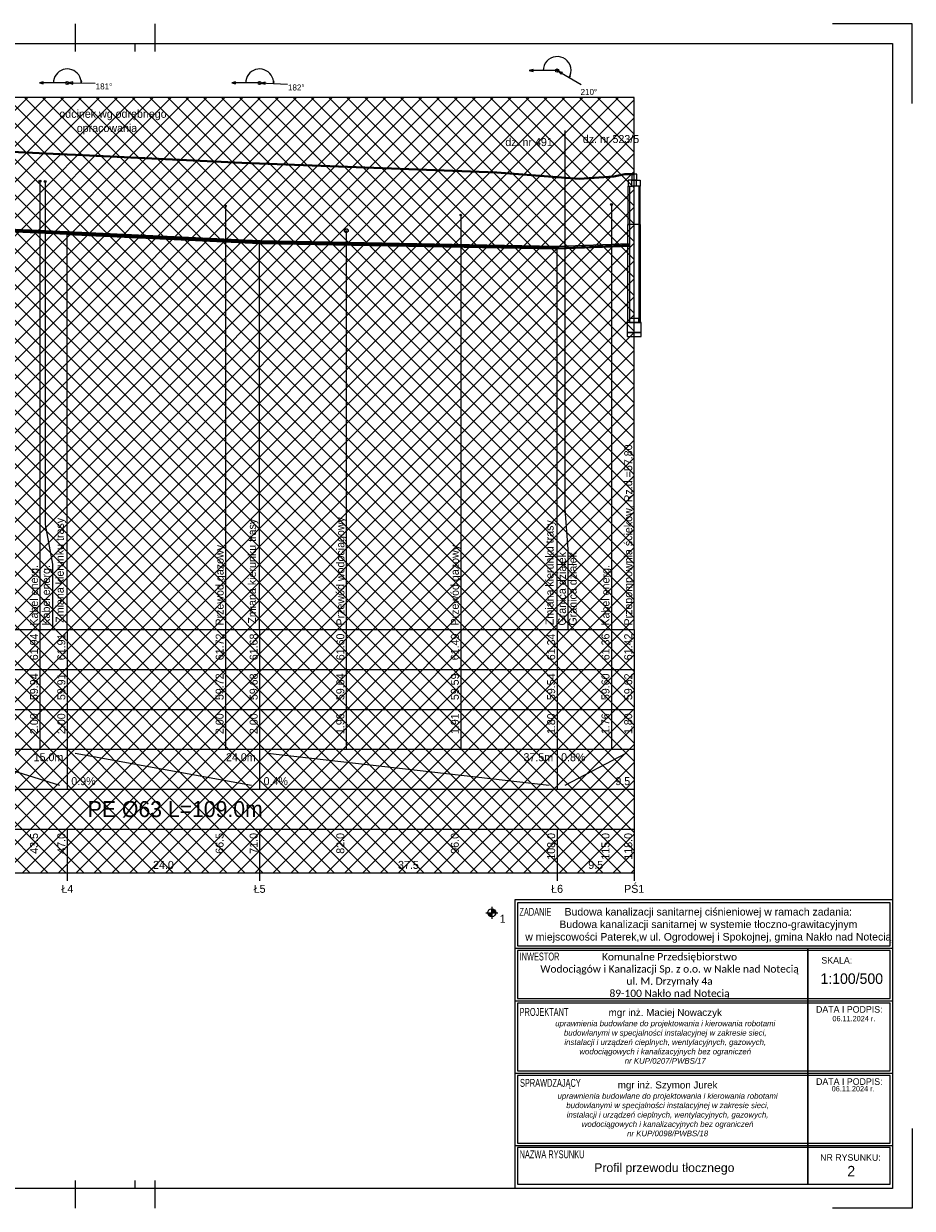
# Model space of a CAD drawing. Header units: metres. Extents: x 1169 to 1594, y -33 to 264.
# Tile 2 of 2: x 1371 to 1594, y -33 to 264. Entities that reach past the tile are written whole.
import ezdxf
from ezdxf.enums import TextEntityAlignment as Align

# ---------------------------------------------------------------- set-up
doc = ezdxf.new("R2010")
doc.units = ezdxf.units.M
doc.header["$LTSCALE"] = 0.2
doc.layers.get('0').update_dxf_attribs({"color": 8, "linetype": 'CONTINUOUS'})
for name, color, linetype, lineweight in [('IS_tab', 254, 'CONTINUOUS', 18), ('M_Ramki do druku', 7, 'CONTINUOUS', 25), ('M_Ramki rysunków', 2, 'CONTINUOUS', 25)]:
    doc.layers.add(name, color=color, linetype=linetype, lineweight=lineweight)
for name, color, linetype in [('M_Ramki markery', 1, 'CONTINUOUS'), ('M_Ramki znaczniki', 6, 'CONTINUOUS'), ('SJ_14_Krawędzie', 7, 'CONTINUOUS'), ('SJ_15_Linie_tab', 7, 'CONTINUOUS'), ('SJ_16_Liczby', 7, 'CONTINUOUS'), ('SJ_19_Opis_Pz_2', 7, 'CONTINUOUS'), ('SJ_23_Opis_uzbr', 7, 'CONTINUOUS'), ('SJ_25_Linie_opi', 7, 'CONTINUOUS'), ('SJ_27_Wymiary', 7, 'CONTINUOUS'), ('SJ_2_Teren_istn', 3, 'CONTINUOUS'), ('SJ_5_Węzły_2', 7, 'CONTINUOUS'), ('SJ_8_KS_TŁOCZNY_2', 7, 'CONTINUOUS'), ('SJ_9_Uzbr__podz', 7, 'CONTINUOUS')]:
    doc.layers.add(name, color=color, linetype=linetype)
doc.styles.add('MCAD_TS', font='GENISO.SHX', dxfattribs={"width": 0.8, "oblique": 15})
doc.styles.add('OPISOWY', font='GOTHIC.TTF')
doc.styles.add('tab_0.75', font='txt', dxfattribs={"height": 0.75})
doc.styles.add('tab_0.90 0.7', font='txt', dxfattribs={"width": 0.7, "height": 0.9})
doc.styles.add('tab_1.00', font='arial.ttf', dxfattribs={"height": 1})
doc.styles.add('tab_1.20', font='txt', dxfattribs={"height": 1.2})

# ---------------------------------------------------------------- blocks, each defined once
blk = doc.blocks.new('Znacznik_narozny_v2')
at = {"layer": 'M_Ramki znaczniki'}
blk.add_lwpolyline([(0, -20), (0, 0), (20, 0)], dxfattribs=at)
blk = doc.blocks.new('*U24')
at = {"layer": 'M_Ramki do druku'}
for p, q in [((210, 297), (210, 292)), ((230, 297), (230, 292)), ((210, 5), (210, 0)), ((230, 5), (230, 0))]:
    blk.add_line(p, q, dxfattribs=at)
at = {"layer": 'M_Ramki markery'}
for p, q in [((210, 292), (210, 290)), ((225, 292), (225, 290)), ((230, 292), (230, 290)), ((210, 7), (210, 5)), ((225, 7), (225, 5)), ((230, 7), (230, 5))]:
    blk.add_line(p, q, dxfattribs=at)
at = {"layer": 'M_Ramki rysunków', "color": 0, "linetype": 'ByBlock', "lineweight": -2}
blk.add_lwpolyline([(15, 5), (15, 292), (415, 292), (415, 5)], close=True, dxfattribs=at)
at = {"layer": 'M_Ramki znaczniki', "xscale": -1}
blk.add_blockref('Znacznik_narozny_v2', (420, 297), dxfattribs=at)
at = {"layer": 'M_Ramki znaczniki', "rotation": 180}
blk.add_blockref('Znacznik_narozny_v2', (420, 0), dxfattribs=at)
at = {"layer": 'M_Ramki do druku', "style": 'MCAD_TS', "width": 0.8}
for tag, p in [('KOMENTARZ', (6.54, 30.57)), ('RYSUNEK', (10.28, 30.57)), ('DATA', (14.02, 30.57))]:
    blk.add_attdef(tag, p, '', height=2, rotation=90, dxfattribs=at)

msp = doc.modelspace()

# ---------------------------------------------------------------- hatches: boundary and pattern name
at = {"transparency": 33554687}
h = msp.add_hatch(dxfattribs=at)
h.set_pattern_fill('ANSI37')
h.paths.add_polyline_path([(1306.06, 245.12), (1524.22, 245.12), (1524.22, 50.71), (1307.17, 50.71), (1307.17, 131.91), (1306.06, 141.91)])

# ---------------------------------------------------------------- linework, layer by layer
at = {"color": 7, "linetype": 'ByBlock'}
for p, q in [((1494.38, 44.02), (1588.98, 44.02)), ((1494.38, -28.39), (1494.38, 44.02)), ((1494.38, 44.02), (1588.98, 44.02)), ((1588.98, 44.02), (1588.98, -28.39)), ((1494.38, 31.83), (1588.98, 31.83)), ((1494.38, 18.63), (1588.98, 18.63)), ((1494.38, 0.49), (1588.98, 0.49)), ((1494.38, -17.6), (1588.98, -17.6)), ((1494.38, -17.6), (1588.98, -17.6)), ((1588.98, -28.39), (1494.38, -28.39))]:
    msp.add_line(p, q, dxfattribs=at)
for points in [[(1494.93, 32.45), (1588.43, 32.45), (1588.43, 43.18), (1494.93, 43.18)], [(1494.93, 19.18), (1588.43, 19.18), (1588.43, 31.22), (1494.93, 31.22)], [(1567.77, -27.33), (1567.77, -27.33), (1567.77, 31.83), (1567.77, 31.83)], [(1494.93, 1.05), (1588.43, 1.05), (1588.43, 18.01), (1494.93, 18.01)], [(1494.93, -17.05), (1588.43, -17.05), (1588.43, -0.1), (1494.93, -0.1)], [(1494.93, -27.33), (1588.43, -27.33), (1588.43, -18.15), (1494.93, -18.15)]]:
    msp.add_lwpolyline(points, close=True, dxfattribs=at)
at = {"layer": 'SJ_14_Krawędzie'}
for p, q in [((1352.32, 212.49), (1381.97, 211.09)), ((1382.09, 211.09), (1430.21, 208.83)), ((1430.32, 208.83), (1504.83, 207.43)), ((1504.95, 207.43), (1523.02, 208.15))]:
    msp.add_line(p, q, dxfattribs=at)
at = {"layer": 'SJ_15_Linie_tab'}
for p, q in [((1288.5, 111.71), (1524.22, 111.71)), ((1375.18, 111.71), (1375.18, 101.71)), ((1382.03, 111.71), (1382.03, 81.71)), ((1421.73, 111.71), (1421.73, 101.71)), ((1430.27, 111.71), (1430.27, 81.71)), ((1452.01, 111.71), (1452.01, 101.71)), ((1480.73, 111.71), (1480.73, 101.71)), ((1504.89, 111.71), (1504.89, 81.71)), ((1518.52, 111.71), (1518.52, 101.71)), ((1524.22, 111.71), (1524.22, 81.71)), ((1524.22, 111.71), (1524.22, 50.71)), ((1288.5, 101.71), (1524.22, 101.71)), ((1375.18, 101.71), (1375.18, 91.71)), ((1421.73, 101.71), (1421.73, 91.71)), ((1452.01, 101.71), (1452.01, 91.71)), ((1480.73, 101.71), (1480.73, 91.71)), ((1518.52, 101.71), (1518.52, 91.71)), ((1288.5, 91.71), (1524.22, 91.71)), ((1375.18, 91.71), (1375.18, 81.71)), ((1421.73, 91.71), (1421.73, 81.71)), ((1452.01, 91.71), (1452.01, 81.71)), ((1480.73, 91.71), (1480.73, 81.71)), ((1518.52, 91.71), (1518.52, 81.71)), ((1288.5, 81.71), (1524.22, 81.71)), ((1354.26, 80.71), (1380.03, 72.71)), ((1382.03, 81.71), (1382.03, 71.71)), ((1384.03, 80.71), (1428.27, 72.71)), ((1430.27, 81.71), (1430.27, 71.71)), ((1432.27, 80.71), (1502.89, 72.71)), ((1504.89, 81.71), (1504.89, 71.71)), ((1504.89, 81.71), (1504.89, 71.71)), ((1506.89, 72.71), (1522.22, 80.71)), ((1524.22, 81.71), (1524.22, 71.71)), ((1288.5, 71.71), (1524.22, 71.71)), ((1524.22, 71.71), (1524.22, 61.71)), ((1288.5, 61.71), (1524.22, 61.71)), ((1382.03, 61.71), (1382.03, 48.71)), ((1430.27, 61.71), (1430.27, 48.71)), ((1504.89, 61.71), (1504.89, 48.71)), ((1524.22, 61.71), (1524.22, 48.71)), ((1288.5, 50.71), (1524.22, 50.71))]:
    msp.add_line(p, q, dxfattribs=at)
for points in [[(1524.22, 111.71), (1524.22, 245.12)], [(1382.03, 111.71), (1382.03, 210.8)], [(1430.27, 111.71), (1430.27, 208.54)], [(1504.89, 111.71), (1504.89, 207.14)]]:
    msp.add_lwpolyline(points, dxfattribs=at)
at = {"layer": 'SJ_16_Liczby'}
for p, q in [((1488.06, 39.81), (1488.94, 41.61)), ((1488.13, 39.78), (1488.88, 41.64)), ((1488.19, 39.76), (1488.81, 41.66)), ((1488.26, 39.74), (1488.74, 41.68)), ((1488.33, 39.72), (1488.68, 41.69)), ((1488.4, 39.71), (1488.61, 41.7)), ((1488.47, 39.71), (1488.54, 41.71)), ((1488.5, 42.21), (1488.5, 39.21)), ((1487, 40.71), (1490, 40.71)), ((1487.5, 40.64), (1489.5, 40.78)), ((1487.51, 40.57), (1489.49, 40.85)), ((1487.52, 40.5), (1489.48, 40.92)), ((1487.54, 40.43), (1489.46, 40.98)), ((1487.56, 40.37), (1489.44, 41.05)), ((1487.59, 40.3), (1489.42, 41.12)), ((1487.62, 40.24), (1489.39, 41.18)), ((1487.65, 40.18), (1489.35, 41.24)), ((1487.69, 40.12), (1489.31, 41.3)), ((1487.74, 40.07), (1489.27, 41.35)), ((1487.78, 40.01), (1489.22, 41.4)), ((1487.83, 39.97), (1489.17, 41.45)), ((1487.89, 39.92), (1489.12, 41.5)), ((1487.94, 39.88), (1489.06, 41.54)), ((1488, 39.84), (1489, 41.58))]:
    msp.add_line(p, q, dxfattribs=at)
msp.add_circle((1488.5, 40.71), 1, dxfattribs=at)
at = {"layer": 'SJ_25_Linie_opi'}
for p, q in [((1524.22, 245.12), (1306.06, 245.12)), ((1375.18, 224.13), (1375.18, 111.71)), ((1421.73, 217.91), (1421.73, 111.71)), ((1518.52, 218.31), (1518.52, 111.71)), ((1480.73, 215.65), (1480.73, 111.71)), ((1452.01, 211.73), (1452.01, 111.71))]:
    msp.add_line(p, q, dxfattribs=at)
for points in [[(1506.84, 236.84), (1506.84, 141.91), (1507.59, 131.91), (1507.59, 111.71)], [(1376.45, 224.07), (1376.45, 138.07), (1378.31, 128.07), (1378.31, 111.71)]]:
    msp.add_lwpolyline(points, dxfattribs=at)
at = {"layer": 'SJ_27_Wymiary'}
for p, q in [((1504.89, 251.86), (1497.89, 251.86)), ((1504.89, 251.86), (1510.95, 248.36)), ((1382.03, 248.76), (1375.03, 248.76)), ((1382.03, 248.76), (1389.03, 248.67)), ((1430.27, 248.76), (1423.27, 248.76)), ((1430.27, 248.76), (1437.26, 248.46))]:
    msp.add_line(p, q, dxfattribs=at)
for points in [[(1507.92, 250.11), (1508.19, 250.69), (1508.35, 251.31), (1508.39, 251.95), (1508.31, 252.59), (1508.12, 253.2), (1507.83, 253.77), (1507.43, 254.27), (1506.95, 254.69), (1506.4, 255.02), (1505.8, 255.24), (1505.17, 255.35), (1504.52, 255.34), (1503.9, 255.22), (1503.3, 254.98), (1502.76, 254.64), (1502.29, 254.2), (1501.91, 253.69), (1501.62, 253.11), (1501.45, 252.5), (1501.39, 251.86)], [(1385.53, 248.71), (1385.49, 249.26), (1385.37, 249.8), (1385.16, 250.31), (1384.88, 250.79), (1384.53, 251.21), (1384.11, 251.57), (1383.64, 251.86), (1383.14, 252.08), (1382.6, 252.21), (1382.05, 252.26), (1381.5, 252.22), (1380.96, 252.09), (1380.45, 251.88), (1379.98, 251.6), (1379.56, 251.24), (1379.2, 250.82), (1378.91, 250.35), (1378.7, 249.84), (1378.57, 249.31), (1378.53, 248.76)], [(1433.76, 248.61), (1433.74, 249.17), (1433.63, 249.71), (1433.44, 250.23), (1433.17, 250.72), (1432.82, 251.15), (1432.41, 251.53), (1431.94, 251.83), (1431.43, 252.06), (1430.9, 252.2), (1430.34, 252.26), (1429.79, 252.23), (1429.24, 252.11), (1428.73, 251.9), (1428.25, 251.62), (1427.82, 251.26), (1427.45, 250.84), (1427.16, 250.37), (1426.94, 249.85), (1426.81, 249.31), (1426.77, 248.76)]]:
    msp.add_lwpolyline(points, dxfattribs=at)
for points in [[(1497.89, 251.86), (1498.86, 251.6), (1498.86, 252.12)], [(1505.24, 251.66), (1505.94, 250.95), (1506.2, 251.4)], [(1507.92, 250.11), (1508.28, 250.46), (1508.05, 250.59)], [(1375.03, 248.76), (1375.99, 248.5), (1375.99, 249.02)], [(1382.43, 248.75), (1383.39, 248.48), (1383.4, 249)], [(1385.53, 248.71), (1385.66, 249.2), (1385.41, 249.2)], [(1423.27, 248.76), (1424.23, 248.5), (1424.23, 249.02)], [(1430.67, 248.74), (1431.62, 248.44), (1431.64, 248.96)], [(1433.76, 248.61), (1433.91, 249.09), (1433.66, 249.1)]]:
    msp.add_lwpolyline(points, close=True, dxfattribs=at)
for centre in [(1504.89, 251.86), (1382.03, 248.76), (1430.27, 248.76)]:
    msp.add_circle(centre, 0.4, dxfattribs=at)
at = {"layer": 'SJ_2_Teren_istn', "lineweight": 40}
msp.add_lwpolyline([(1288.5, 234.71), (1307.32, 234.71), (1324.68, 233.69), (1334.87, 233.1), (1341.48, 232.71), (1352.26, 232.2), (1382.03, 230.8), (1384.06, 230.71), (1425.82, 228.71), (1430.27, 228.54), (1489.78, 226.31), (1504.89, 225.14), (1510.46, 224.71), (1519.15, 225.31), (1521.86, 225.91), (1524.22, 225.91)], dxfattribs=at)
at = {"layer": 'SJ_5_Węzły_2'}
for p, q in [((1524.82, 224.41), (1523.62, 224.41)), ((1524.82, 222.91), (1523.62, 222.91)), ((1382.03, 211.41), (1381.97, 211.41)), ((1381.97, 211.41), (1381.97, 210.78)), ((1382.03, 211.38), (1381.97, 211.38)), ((1382.09, 211.4), (1382.03, 211.41)), ((1382.09, 211.37), (1382.03, 211.38)), ((1382.09, 210.77), (1382.09, 211.4)), ((1525.54, 213.31), (1522.9, 213.31)), ((1381.97, 210.81), (1382.03, 210.8)), ((1381.97, 210.78), (1382.03, 210.78)), ((1382.03, 210.8), (1382.09, 210.8)), ((1382.03, 210.78), (1382.09, 210.77)), ((1430.27, 209.14), (1430.21, 209.15)), ((1430.21, 209.15), (1430.21, 208.52)), ((1430.27, 209.11), (1430.21, 209.12)), ((1430.21, 208.54), (1430.27, 208.54)), ((1430.21, 208.52), (1430.27, 208.51)), ((1430.32, 209.14), (1430.27, 209.14)), ((1430.32, 209.11), (1430.27, 209.11)), ((1430.27, 208.54), (1430.32, 208.54)), ((1430.27, 208.51), (1430.32, 208.51)), ((1430.32, 208.51), (1430.32, 209.14)), ((1504.89, 207.74), (1504.83, 207.74)), ((1504.83, 207.74), (1504.83, 207.11)), ((1504.89, 207.71), (1504.83, 207.71)), ((1504.83, 207.14), (1504.89, 207.14)), ((1504.83, 207.11), (1504.89, 207.11)), ((1504.95, 207.74), (1504.89, 207.74)), ((1504.95, 207.72), (1504.89, 207.71)), ((1504.89, 207.14), (1504.95, 207.14)), ((1504.89, 207.11), (1504.95, 207.11)), ((1504.95, 207.11), (1504.95, 207.74))]:
    msp.add_line(p, q, dxfattribs=at)
for points in [[(1523.6, 224.41), (1524.85, 224.41), (1524.85, 225.91), (1523.6, 225.91)], [(1523.62, 224.41), (1522.72, 224.41), (1522.72, 222.91), (1523.62, 222.91)], [(1523.02, 213.31), (1522.72, 213.31), (1522.72, 222.91), (1523.02, 222.91)], [(1524.82, 224.41), (1525.72, 224.41), (1525.72, 222.91), (1524.82, 222.91)], [(1525.42, 213.31), (1525.72, 213.31), (1525.72, 222.91), (1525.42, 222.91)], [(1523.02, 188.71), (1522.64, 188.71), (1522.64, 213.31), (1523.02, 213.31)], [(1525.42, 188.71), (1525.81, 188.71), (1525.81, 213.31), (1525.42, 213.31)], [(1522.49, 186.21), (1525.95, 186.21), (1525.95, 188.71), (1522.49, 188.71)], [(1523.02, 188.71), (1525.42, 188.71), (1525.42, 189.71), (1523.02, 189.71)], [(1522.49, 185.21), (1525.95, 185.21), (1525.95, 186.21), (1522.49, 186.21)]]:
    msp.add_lwpolyline(points, close=True, dxfattribs=at)
at = {"layer": 'SJ_8_KS_TŁOCZNY_2'}
for points in [[(1352.32, 212.77), (1381.97, 211.38), (1381.97, 211.41), (1352.32, 212.8)], [(1352.32, 212.2), (1381.97, 210.81), (1381.97, 210.78), (1352.32, 212.17)], [(1382.09, 211.37), (1430.21, 209.12), (1430.21, 209.15), (1382.09, 211.4)], [(1382.09, 210.8), (1430.21, 208.54), (1430.21, 208.52), (1382.09, 210.77)], [(1430.32, 209.11), (1504.83, 207.71), (1504.83, 207.74), (1430.32, 209.14)], [(1430.32, 208.54), (1504.83, 207.14), (1504.83, 207.11), (1430.32, 208.51)]]:
    msp.add_lwpolyline(points, close=True, dxfattribs=at)
for points in [[(1523.02, 208.46), (1504.95, 207.74), (1504.95, 207.72), (1523.02, 208.43)], [(1523.02, 207.83), (1504.95, 207.11), (1504.95, 207.14), (1523.02, 207.86)]]:
    msp.add_lwpolyline(points, dxfattribs=at)
at = {"layer": 'SJ_9_Uzbr__podz'}
for centre, radius in [((1375.18, 224.13), 0.25), ((1375.18, 224.13), 0.25), ((1376.45, 224.07), 0.25), ((1421.73, 217.91), 0.168), ((1421.73, 217.91), 0.16), ((1518.52, 218.31), 0.25), ((1480.73, 215.65), 0.168), ((1480.73, 215.65), 0.16), ((1452.01, 211.73), 0.472), ((1452.01, 211.73), 0.45)]:
    msp.add_circle(centre, radius, dxfattribs=at)

# ---------------------------------------------------------------- block references
at = {"layer": 'M_Ramki do druku'}
msp.add_blockref('*U24', (1173.98, -33.39), dxfattribs=at)

# ---------------------------------------------------------------- texts
at = {"layer": 'IS_tab', "color": 7, "style": 'tab_0.90 0.7', "width": 0.7}
for s, p in [('ZADANIE', (1495.43, 41.93)), ('INWESTOR', (1495.48, 30.73)), ('PROJEKTANT', (1495.48, 16.84)), ('SPRAWDZAJĄCY', (1495.58, -0.95)), ('NAZWA RYSUNKU', (1495.48, -18.85))]:
    msp.add_text(s, height=1.98, dxfattribs=at).set_placement(p, align=Align.TOP_LEFT)
at = {"layer": 'IS_tab', "color": 7, "style": 'tab_0.75'}
for s, p in [('SKALA:', (1571.17, 29.62)), ('DATA I PODPIS:', (1569.83, 17.31)), ('DATA I PODPIS:', (1569.84, -0.79)), ('NR RYSUNKU:', (1570.86, -19.82))]:
    msp.add_text(s, height=1.65, dxfattribs=at).set_placement(p, align=Align.TOP_LEFT)
at = {"layer": 'IS_tab', "color": 7, "style": 'tab_1.20'}
for s, height, p in [('1:100/500', 2.64, (1578.79, 24.19)), ('06.11.2024 r.', 1.32, (1579.32, 14.17)), ('06.11.2024 r.', 1.32, (1579.14, -3.41)), ('2', 2.64, (1578.66, -24.07))]:
    msp.add_text(s, height=height, dxfattribs=at).set_placement(p, align=Align.MIDDLE_CENTER)
at = {"layer": 'IS_tab', "color": 7, "char_height": 1.8334, "width": 149.5985, "attachment_point": 5, "line_spacing_factor": 1.2, "style": 'tab_1.00'}
for s, insert in [('\\pxsm1,qc;{\\H1.025641x;Budowa kanalizacji sanitarnej ciśnieniowej w ramach zadania:\\PBudowa kanalizacji sanitarnej w systemie tłoczno-grawitacyjnym \\Pw miejscowości Paterek,w ul. Ogrodowej i Spokojnej, gmina Nakło nad Notecią}', (1542.82, 37.54)), ('\\pxsm1,qc;{\\fCalibri|b0|i0|c238|p39;Komunalne Przedsiębiorstwo \\PWodociągów i Kanalizacji Sp. z o.o. w Nakle nad Notecią\\Pul. M. Drzymały 4a\\P89-100 Nakło nad Notecią}', (1533.09, 24.87))]:
    msp.add_mtext(s, dxfattribs=dict(at, insert=insert))
at = {"layer": 'IS_tab', "color": 7, "attachment_point": 5, "style": 'tab_1.00'}
for s, insert, char_height, width in [('mgr inż. Maciej Nowaczyk\\P{\\fArial|b0|i1|c238|p34;\\H0.8x;uprawnienia budowlane do projektowania i kierowania robotami budowlanymi w specjalności instalacyjnej w zakresie sieci,\\Pinstalacji i urządzeń cieplnych, wentylacyjnych, gazowych,\\Pwodociągowych i kanalizacyjnych bez ograniczeń\\Pnr KUP/0207/PWBS/17}', (1532.01, 9.73), 1.75998, 63.7387), ('mgr inż. Szymon Jurek\\P{\\fArial|b0|i1|c238|p34;\\H0.8x;uprawnienia budowlane do projektowania i kierowania robotami budowlanymi w specjalności instalacyjnej w zakresie sieci,\\Pinstalacji i urządzeń cieplnych, wentylacyjnych, gazowych,\\Pwodociągowych i kanalizacyjnych bez ograniczeń\\Pnr KUP/0098/PWBS/18}', (1532.6, -8.46), 1.75998, 63.7387), ('{\\fArial|b0|i0|c238|p0;Profil przewodu tłocznego}', (1531.78, -23.53), 2.2, 149.5985)]:
    msp.add_mtext(s, dxfattribs=dict(at, insert=insert, char_height=char_height, width=width))
at = {"layer": 'SJ_16_Liczby', "style": 'OPISOWY'}
for s, height, p in [('181%%D', 1.5, (1391.23, 247.14)), ('182%%D', 1.5, (1439.46, 246.87)), ('210%%D', 1.5, (1512.86, 245.76)), ('24.0', 2, (1406.15, 51.71)), ('37.5', 2, (1467.58, 51.71)), ('9.5', 2, (1514.56, 51.71)), ('Ł4', 2, (1382.03, 45.71)), ('Ł5', 2, (1430.27, 45.71)), ('Ł6', 2, (1504.89, 45.71)), ('PŚ1', 2, (1524.22, 45.71))]:
    msp.add_text(s, height=height, dxfattribs=at).set_placement(p, align=Align.CENTER)
for s, p in [('odcinek wg odrębnego', (1380.03, 240.02)), ('opracowania', (1384.4, 236.45)), ('dz. nr 491', (1491.9, 232.93)), ('dz. nr 523/5', (1511.34, 233.69)), ('0.8%', (1505.89, 78.71)), ('0.9%', (1383.03, 72.71)), ('0.4%', (1431.27, 72.71)), ('1', (1490.5, 38.21))]:
    msp.add_text(s, height=2, dxfattribs=at).set_placement(p)
for s, p in [('61.94', (1374.68, 110.71)), ('61.91', (1381.53, 110.71)), ('61.72', (1421.23, 110.71)), ('61.68', (1429.77, 110.71)), ('61.60', (1451.51, 110.71)), ('61.49', (1480.23, 110.71)), ('61.34', (1504.39, 110.71)), ('61.36', (1518.02, 110.71)), ('61.42', (1523.72, 110.71)), ('59.94', (1374.68, 100.71)), ('59.91', (1381.53, 100.71)), ('59.72', (1421.23, 100.71)), ('59.68', (1429.77, 100.71)), ('59.64', (1451.51, 100.71)), ('59.59', (1480.23, 100.71)), ('59.54', (1504.39, 100.71)), ('59.60', (1518.02, 100.71)), ('59.62', (1523.72, 100.71)), ('2.00', (1374.68, 90.71)), ('2.00', (1381.53, 90.71)), ('2.00', (1421.23, 90.71)), ('2.00', (1429.77, 90.71)), ('1.96', (1451.51, 90.71)), ('1.91', (1480.23, 90.71)), ('1.80', (1504.39, 90.71)), ('1.76', (1518.02, 90.71)), ('1.80', (1523.72, 90.71)), ('43.5', (1374.68, 60.71)), ('47.0', (1381.53, 60.71)), ('66.5', (1421.23, 60.71)), ('71.0', (1429.77, 60.71)), ('82.0', (1451.51, 60.71)), ('96.0', (1480.23, 60.71)), ('108.0', (1504.39, 60.71)), ('115.0', (1518.02, 60.71)), ('118.0', (1523.72, 60.71))]:
    msp.add_text(s, height=2, rotation=90, dxfattribs=at).set_placement(p, align=Align.RIGHT)
for s, p in [('15.0m', (1381.03, 78.71)), ('24.0m', (1429.27, 78.71)), ('37.5m', (1503.89, 78.71)), ('9.5', (1523.22, 72.71))]:
    msp.add_text(s, height=2, dxfattribs=at).set_placement(p, align=Align.RIGHT)
at = {"layer": 'SJ_16_Liczby', "style": 'OPISOWY', "width": 0.965853}
msp.add_text('PE %%C63 L=109.0m', height=4, dxfattribs=at).set_placement((1387.16, 64.71), (1431.04, 64.71), align=Align.FIT)
at = {"layer": 'SJ_19_Opis_Pz_2', "style": 'OPISOWY'}
for s, p in [('Przepompownia ścieków, Rz.d.=57.80', (1523.72, 112.71)), ('Zmiana kierunku trasy', (1381.15, 113.41)), ('Zmiana kierunku trasy', (1429.36, 113.18)), ('Zmiana kierunku trasy', (1503.99, 112.82))]:
    msp.add_text(s, height=2, rotation=90, dxfattribs=at).set_placement(p)
at = {"layer": 'SJ_23_Opis_uzbr', "style": 'OPISOWY'}
for s, p in [('Przewód wodociągowy', (1451.51, 112.71)), ('Przewód gazowy', (1421.23, 112.71)), ('Przewód gazowy', (1480.23, 112.71)), ('Granica działek', (1507.09, 112.71)), ('Granica działek', (1509.79, 112.71)), ('Kabel energ.', (1374.68, 112.71)), ('Kabel energ.', (1377.68, 112.71)), ('Kabel energ.', (1518.02, 112.71))]:
    msp.add_text(s, height=2, rotation=90, dxfattribs=at).set_placement(p)

doc.saveas('drawing.dxf')
